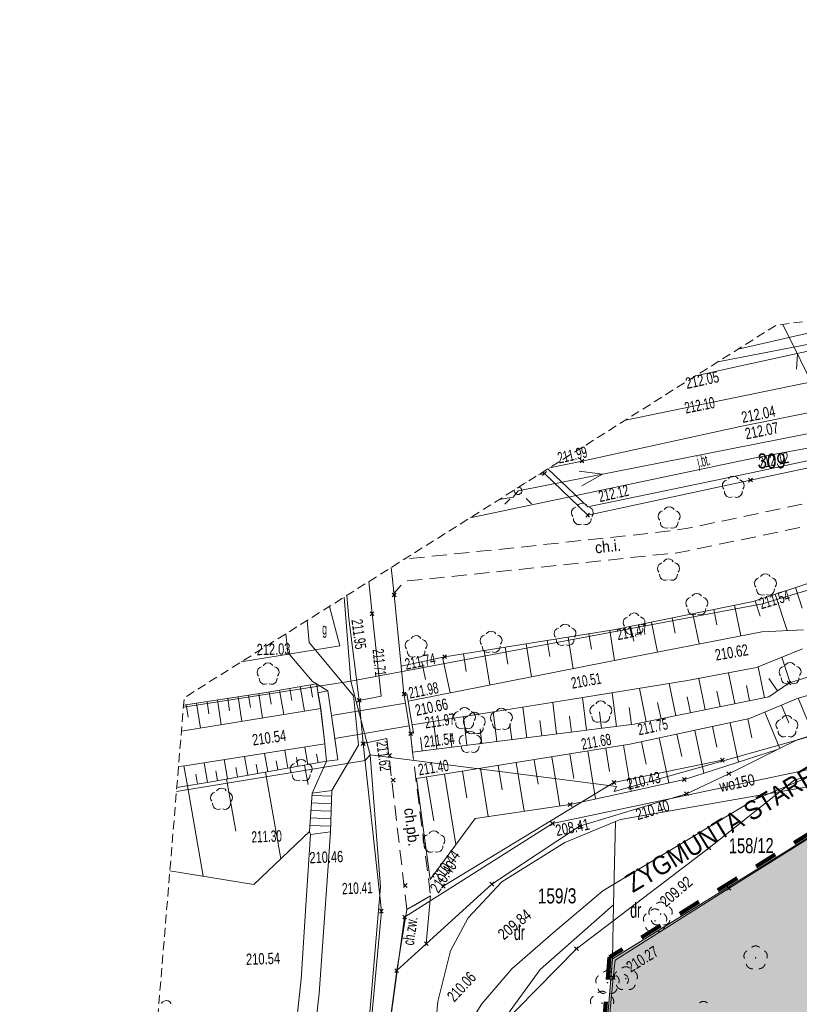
# Model space of a CAD drawing. Header units: millimetres. Extents: x 1477672 to 1731286, y -587673 to -401480.
# Tile 9 of 33: x 1477672 to 1529721, y -467240 to -401480. Entities that reach past the tile are written whole.
import ezdxf
from ezdxf.xclip import XClip

# ---------------------------------------------------------------- set-up
doc = ezdxf.new("R2010")
doc.units = ezdxf.units.MM
doc.header["$MEASUREMENT"] = 0
doc.header["$XCLIPFRAME"] = 0
for name, pattern in [('1.0_0.5', [1500, 1000, -500]), ('2', [900, 600, -300]), ('Przerywana długa', [3000, 1500, -1500])]:
    doc.linetypes.add(name, pattern=pattern)
for name, color, linetype, lineweight in [('0_Nr_pióra__80', 3, 'Continuous', 13), ('820-G Rysunki Obrazki_Nr_pióra__146', 7, 'Continuous', 13), ('820-G Rysunki Obrazki_Nr_pióra__179', 6, 'Continuous', 200), ('mapa_robocza (1)_31_000 Inne (niezydentyfikowane)_Nr_pióra__1', 1, 'Continuous', 18), ('mapa_robocza (1)_31_000 Inne (niezydentyfikowane)_Nr_pióra__141', 141, 'Continuous', 18), ('mapa_robocza (1)_31_000 Inne (niezydentyfikowane)_Nr_pióra__30', 30, 'Continuous', 18), ('mapa_robocza (1)_31_000 Inne (niezydentyfikowane)_Nr_pióra__5', 5, 'Continuous', 18), ('mapa_robocza (1)_31_000 Inne (niezydentyfikowane)_Nr_pióra__52', 52, 'Continuous', 18), ('mapa_robocza (1)_31_000 Inne (niezydentyfikowane)_Nr_pióra__7', 7, 'Continuous', 18), ('mapa_robocza (1)_31_000 Inne (niezydentyfikowane)_Nr_pióra__92', 92, 'Continuous', 18), ('mapa_robocza (1)_31_000 Inne (niezydentyfikowane)_Nr_pióra__96', 96, 'Continuous', 18), ('mapa_robocza (1)_31_chodnik-Atr17_Nr_pióra__7', 7, 'Continuous', 18), ('mapa_robocza (1)_31_chodnik_Nr_pióra__7', 7, 'Continuous', 18), ('mapa_robocza (1)_31_drzewo liściaste_Nr_pióra__94', 94, 'Continuous', 18), ('mapa_robocza (1)_31_Zakres_Nr_pióra__5', 5, 'Continuous', 18)]:
    doc.layers.add(name, color=color, linetype=linetype, lineweight=lineweight)
doc.layers.add('820-G Rysunki Obrazki', color=7, linetype='Continuous')
doc.styles.add('GENERATED_STYLE_3', font='arial.ttf')

# ---------------------------------------------------------------- blocks, each defined once
blk = doc.blocks.new('Rysunek_1_31', base_point=(1578976, -495102))
at = {"layer": 'mapa_robocza (1)_31_drzewo liściaste_Nr_pióra__94', "linetype": 'Continuous', "lineweight": 18}
for points in [[(1520142, -461667, 1), (1520042, -461667, 1)], [(1520509, -461215, 1), (1520409, -461215, 1)], [(1526856, -464138, 1), (1526756, -464139, 1)], [(1518184, -465528, 1), (1518084, -465529, 1)], [(1516966, -465795, 1), (1516866, -465796, 1)], [(1516604, -467167, 1), (1516504, -467168, 1)]]:
    blk.add_hatch(color=256, dxfattribs=at).paths.add_polyline_path(points)
at = {"layer": 'mapa_robocza (1)_31_000 Inne (niezydentyfikowane)_Nr_pióra__1', "linetype": 'Continuous', "lineweight": 18, "flags": 128}
for points in [[(1680063, -402944), (1674326, -403104), (1637828, -408815), (1610003, -413266), (1576062, -420093), (1541092, -426995), (1510945, -432940)], [(1507742, -434749), (1526673, -430759), (1552396, -426010)], [(1515212, -432608), (1516587, -431827), (1515019, -431627)], [(1509673, -433533), (1510608, -433362), (1510945, -432940)]]:
    blk.add_lwpolyline(points, dxfattribs=at)
at = {"layer": 'mapa_robocza (1)_31_000 Inne (niezydentyfikowane)_Nr_pióra__141', "linetype": 'Continuous', "lineweight": 18, "flags": 128}
for points in [[(1515086, -430829), (1515342, -431081)], [(1515088, -431083), (1515340, -430827)], [(1512583, -431917), (1512835, -431662)], [(1512605, -431687), (1512837, -431916)], [(1526334, -432104), (1526589, -432356)], [(1526335, -432358), (1526588, -432102)], [(1515467, -434446), (1515723, -434699)], [(1515469, -434700), (1515721, -434445)], [(1502548, -439771), (1502803, -440024)], [(1502549, -440025), (1502802, -439770)], [(1501065, -441030), (1501321, -441282)], [(1501067, -441284), (1501319, -441028)], [(1505922, -443902), (1506177, -444154)], [(1505923, -444156), (1506176, -443900)], [(1528902, -445659), (1529158, -445911)], [(1528904, -445913), (1529156, -445657)], [(1503196, -446388), (1503452, -446640)], [(1503198, -446642), (1503450, -446386)], [(1500209, -446815), (1500464, -447067)], [(1500210, -447069), (1500463, -446813)], [(1488470, -449007), (1497769, -447486), (1498053, -449854), (1488701, -451309), (1488275, -451366)], [(1503641, -449035), (1503897, -449288)], [(1503643, -449289), (1503895, -449034)], [(1500475, -449703), (1500731, -449956)], [(1500477, -449957), (1500729, -449702)], [(1502250, -450493), (1502505, -450746)], [(1502251, -450747), (1502504, -450492)], [(1524452, -450805), (1524708, -451057)], [(1524454, -451059), (1524706, -450803)], [(1524887, -451712), (1525143, -451965)], [(1524889, -451966), (1525141, -451711)], [(1502479, -452142), (1502735, -452394)], [(1502481, -452396), (1502733, -452140)], [(1517221, -452297), (1517476, -452549)], [(1517222, -452551), (1517475, -452295)], [(1521919, -452095), (1522175, -452348)], [(1521921, -452349), (1522173, -452094)], [(1522063, -453048), (1522318, -453300)], [(1522064, -453302), (1522317, -453046)], [(1514293, -453773), (1514548, -454025)], [(1514295, -454027), (1514547, -453771)], [(1513116, -455040), (1513372, -455293)], [(1513118, -455294), (1513370, -455039)], [(1514927, -455205), (1515183, -455457)], [(1514929, -455459), (1515181, -455203)], [(1523566, -456670), (1523821, -456922)], [(1523567, -456924), (1523820, -456669)], [(1503290, -459177), (1503546, -459430)], [(1503292, -459431), (1503544, -459176)], [(1505820, -459233), (1506076, -459485)], [(1505822, -459487), (1506074, -459231)], [(1509066, -459087), (1509321, -459339)], [(1509067, -459341), (1509320, -459085)], [(1524906, -459366), (1525161, -459619)], [(1524907, -459620), (1525160, -459365)], [(1501689, -460890), (1501944, -461142)], [(1501690, -461144), (1501943, -460888)], [(1503242, -461288), (1503498, -461540)], [(1503244, -461542), (1503496, -461286)], [(1504687, -463070), (1504942, -463323)], [(1504688, -463324), (1504941, -463069)], [(1514714, -463397), (1514969, -463650)], [(1514715, -463651), (1514968, -463396)], [(1502712, -464866), (1502967, -465118)], [(1502713, -465120), (1502966, -464864)], [(1517175, -465332), (1517430, -465585)], [(1517176, -465586), (1517429, -465331)]]:
    blk.add_lwpolyline(points, dxfattribs=at)
at = {"layer": 'mapa_robocza (1)_31_000 Inne (niezydentyfikowane)_Nr_pióra__30', "linetype": 'Continuous', "lineweight": 18, "flags": 128}
for points in [[(1528620, -421828), (1542636, -450157)], [(1529609, -423825), (1529544, -424823)]]:
    blk.add_lwpolyline(points, dxfattribs=at)
at = {"layer": 'mapa_robocza (1)_31_000 Inne (niezydentyfikowane)_Nr_pióra__5', "linetype": 'Continuous', "lineweight": 18, "flags": 128}
for points in [[(1556619, -418070), (1556331, -418127), (1524284, -424332)], [(1555587, -446842), (1537854, -449974), (1513244, -455167), (1503370, -461414), (1501710, -473504), (1501195, -477867), (1501247, -478196), (1501728, -478274), (1502128, -478301)]]:
    blk.add_lwpolyline(points, dxfattribs=at)
at = {"layer": 'mapa_robocza (1)_31_000 Inne (niezydentyfikowane)_Nr_pióra__52', "linetype": 'Continuous', "lineweight": 18, "flags": 128}
blk.add_lwpolyline([(1492463, -444371), (1499035, -443289), (1498350, -440664)], dxfattribs=at)
at = {"layer": 'mapa_robocza (1)_31_000 Inne (niezydentyfikowane)_Nr_pióra__7', "linetype": 'Continuous', "lineweight": 18, "flags": 128}
for points in [[(1493880, -580078), (1494352, -568998), (1498725, -517682), (1500988, -495618), (1502718, -480158), (1505931, -471959), (1507265, -469241), (1508524, -467204), (1510520, -464873), (1513296, -462476), (1516610, -459667), (1526665, -453599), (1537619, -448996), (1552886, -445017), (1565043, -442757), (1614239, -434972), (1634431, -430135), (1641414, -427125), (1648902, -421621), (1648663, -416593), (1649986, -405539)], [(1573438, -426288), (1557337, -431421), (1527259, -440485), (1499769, -445654), (1501077, -450567), (1517510, -452692), (1517352, -453033), (1564366, -439801), (1583705, -432569), (1593451, -428542), (1611031, -424991), (1643256, -420534), (1661706, -416987), (1669614, -414881), (1678966, -412760)], [(1518111, -428219), (1545986, -422487), (1597599, -412570)], [(1540053, -435931), (1526639, -440339), (1517309, -442233), (1506050, -444028), (1503143, -444665), (1503324, -446514), (1503514, -446503), (1503602, -446999), (1516912, -444375), (1527210, -442356), (1530010, -442239)], [(1522810, -425260), (1525108, -424758), (1535385, -422498), (1541877, -420940), (1549457, -419317), (1549897, -419234), (1552717, -418594)], [(1499330, -440046), (1499769, -445654), (1527259, -440485), (1557337, -431421), (1573438, -426288), (1560767, -424501), (1549604, -419012)], [(1529937, -443490), (1526864, -444748), (1522249, -445614), (1514436, -446890), (1503877, -448583), (1503969, -449130), (1503769, -449161), (1503896, -450391), (1518706, -448535), (1527695, -446703), (1529030, -445785), (1541018, -441876)], [(1522810, -425260), (1525108, -424758), (1535385, -422498), (1541877, -420940), (1542284, -420478), (1542598, -419952)], [(1538995, -420436), (1535059, -421330), (1525642, -423476)], [(1541877, -420940), (1535385, -422498), (1525108, -424758), (1522810, -425260)], [(1677590, -425074), (1674715, -425522), (1664576, -427371), (1644008, -431310), (1612670, -436951), (1595106, -437953), (1578245, -437820), (1564366, -439801), (1517352, -453033), (1517510, -452692), (1501077, -450567), (1501758, -459403), (1491526, -579970)], [(1512925, -431485), (1515612, -434023), (1526299, -431781), (1537296, -429437), (1538486, -426080), (1536299, -426533), (1525781, -428644), (1515214, -430955), (1513033, -431417)], [(1538486, -426080), (1537296, -429437), (1526299, -431781), (1515612, -434023), (1512925, -431485)], [(1538486, -426080), (1536299, -426533), (1525781, -428644), (1515214, -430955), (1513033, -431417)], [(1512298, -431880), (1512709, -431789), (1515595, -434573), (1526462, -432230), (1537628, -429845), (1538573, -427330)], [(1495172, -580137), (1504633, -477447), (1505593, -467041), (1506423, -463676), (1507620, -461459), (1509867, -459056), (1514061, -456442), (1517453, -455032), (1517773, -454900), (1537953, -451374), (1542759, -450706), (1617490, -440333), (1645898, -436389), (1646186, -434407), (1658841, -431744), (1664454, -430562), (1674773, -428582), (1677243, -428183)], [(1511000, -432697), (1511009, -432698), (1511069, -432722), (1511121, -432762), (1511162, -432813), (1511186, -432873), (1511195, -432938), (1511187, -433003), (1511163, -433063), (1511123, -433116), (1511072, -433156), (1511012, -433180), (1510947, -433190), (1510882, -433181), (1510822, -433157), (1510769, -433118), (1510729, -433066), (1510705, -433006), (1510695, -432941), (1510703, -432884)], [(1511490, -432388), (1511472, -432407)], [(1510067, -433829), (1510419, -433473)], [(1511835, -433818), (1511479, -433466)], [(1503717, -448862), (1503682, -448643), (1503426, -447120), (1503324, -446514), (1503143, -444665), (1502676, -439898), (1502474, -438066)], [(1500972, -439012), (1501193, -441156), (1501815, -446663), (1500336, -446941), (1500603, -449830), (1502181, -449491)], [(1499517, -439929), (1499635, -441465), (1500336, -446941), (1500603, -449830), (1501817, -461016), (1494721, -537788), (1493819, -548014), (1492583, -561146), (1492209, -564891)], [(1528120, -439852), (1528919, -442285)], [(1529463, -439411), (1529910, -440772)], [(1488604, -447388), (1499769, -445654), (1499330, -440046)], [(1526775, -440294), (1527112, -441320)], [(1522621, -441154), (1523031, -443175)], [(1524008, -440873), (1524213, -441888)], [(1525394, -440592), (1525808, -442631)], [(1496864, -441599), (1496994, -443080), (1499964, -446633), (1499997, -447033), (1500284, -449922), (1498521, -452962), (1497202, -453149), (1498150, -451004), (1498909, -450909), (1498701, -449481), (1498482, -447952), (1498243, -446313), (1497480, -445838), (1497219, -445689), (1495568, -443739), (1495449, -442489)], [(1519848, -441717), (1520255, -443720)], [(1521235, -441436), (1521439, -442442)], [(1515677, -442493), (1515841, -443523)], [(1517074, -442270), (1517394, -444280)], [(1518462, -441999), (1518664, -442995)], [(1511486, -443162), (1511838, -445376)], [(1512882, -442939), (1513056, -444020)], [(1514280, -442715), (1514616, -444828)], [(1507294, -443830), (1507483, -445013)], [(1508692, -443607), (1509062, -445923)], [(1510089, -443384), (1510269, -444517)], [(1504517, -444364), (1504775, -445540)], [(1505900, -444061), (1506422, -446443)], [(1529108, -445760), (1528553, -444056)], [(1525419, -447167), (1524997, -445098)], [(1527391, -446765), (1526971, -444704)], [(1488137, -453024), (1500739, -450949), (1501077, -450567), (1499769, -445654), (1488604, -447388)], [(1497480, -445838), (1497769, -447486), (1488470, -449007)], [(1488615, -447250), (1494133, -446407), (1497480, -445838)], [(1492383, -580009), (1492963, -574012), (1493089, -565065), (1494376, -548093), (1498684, -500726), (1501267, -476802), (1502840, -464992), (1504814, -463197), (1509193, -459213), (1515055, -455331), (1518729, -454225), (1522191, -453174), (1525015, -451839), (1528276, -450220), (1529582, -449572), (1542449, -445638), (1543338, -448822), (1529417, -452253), (1523694, -456796), (1514841, -463524), (1508233, -470261), (1505093, -477289)], [(1521474, -447971), (1521034, -445812)], [(1523446, -447569), (1523018, -445470)], [(1528269, -446309), (1527695, -445475)], [(1493888, -448120), (1493638, -446483)], [(1494330, -446374), (1494469, -447188)], [(1495298, -447890), (1495020, -446256)], [(1495711, -446139), (1495850, -446958)], [(1496680, -447664), (1496401, -446021)], [(1497091, -445904), (1497231, -446727)], [(1517515, -448684), (1517233, -446433)], [(1519502, -448372), (1519046, -446137)], [(1524432, -447368), (1524220, -446326)], [(1526405, -446966), (1526196, -445940)], [(1489741, -448798), (1489484, -447118)], [(1490177, -447012), (1490304, -447849)], [(1491124, -448572), (1490869, -446906)], [(1491561, -446800), (1491688, -447630)], [(1492505, -448346), (1492253, -446694)], [(1492945, -446589), (1493071, -447411)], [(1513520, -449185), (1513256, -447078)], [(1515517, -448934), (1515244, -446758)], [(1520488, -448172), (1520264, -447073)], [(1522460, -447770), (1522244, -446710)], [(1529652, -446804), (1530670, -449240)], [(1488792, -447224), (1488921, -448067)], [(1509525, -449685), (1509279, -447716)], [(1511523, -449435), (1511267, -447398)], [(1516516, -448810), (1516377, -447702)], [(1518513, -448559), (1518369, -447415)], [(1527416, -447738), (1528423, -450147)], [(1528535, -447270), (1529022, -448439)], [(1505531, -450186), (1505302, -448354)], [(1507529, -449936), (1507291, -448036)], [(1512521, -449310), (1512391, -448274)], [(1514519, -449059), (1514385, -447990)], [(1525107, -448437), (1525668, -451058)], [(1526292, -448184), (1526559, -449435)], [(1506529, -450060), (1506413, -449128)], [(1508527, -449811), (1508405, -448844)], [(1510525, -449560), (1510399, -448559)], [(1522737, -448944), (1523349, -451803)], [(1523923, -448690), (1524215, -450060)], [(1504533, -450311), (1504420, -449413)], [(1519184, -449702), (1519504, -451207)], [(1520368, -449449), (1521010, -452452)], [(1521553, -449196), (1521871, -450686)], [(1488275, -451366), (1488701, -451309), (1498053, -449854), (1498150, -451004), (1490587, -452348), (1488158, -452768)], [(1495366, -450272), (1495577, -451461)], [(1496713, -450063), (1496919, -451223)], [(1515602, -450321), (1516121, -453527)], [(1516799, -450128), (1517052, -451698)], [(1517995, -449934), (1518492, -453008)], [(1498150, -451004), (1497202, -453149), (1497017, -455691), (1493307, -459242), (1487698, -458316)], [(1491526, -579970), (1501758, -459403), (1501077, -450567), (1500739, -450949), (1488137, -453024)], [(1488158, -452768), (1490587, -452348), (1498150, -451004)], [(1489984, -451109), (1490210, -452413)], [(1491325, -450900), (1491552, -452176)], [(1492673, -450692), (1492894, -451938)], [(1494020, -450482), (1494236, -451700)], [(1494907, -451581), (1494800, -450978)], [(1496249, -451342), (1496144, -450754)], [(1497590, -451103), (1497488, -450531)], [(1524580, -450931), (1517348, -452423), (1505948, -459359)], [(1542015, -451810), (1540939, -450806), (1538670, -450940), (1525033, -459493), (1517429, -464285), (1517303, -465458), (1516874, -470047), (1515843, -485132), (1513673, -509188), (1512519, -522894), (1510268, -550647), (1524911, -551491)], [(1510818, -451094), (1511344, -454349)], [(1512014, -450901), (1512279, -452537)], [(1513210, -450708), (1513742, -453998)], [(1514406, -450514), (1514671, -452150)], [(1488637, -451317), (1488867, -452646)], [(1490881, -452295), (1490766, -451651)], [(1492223, -452057), (1492111, -451427)], [(1493564, -451818), (1493456, -451202)], [(1495113, -457513), (1494086, -451726)], [(1496694, -451262), (1496923, -452551)], [(1507231, -451674), (1507516, -453440)], [(1508427, -451480), (1508946, -454700)], [(1509623, -451288), (1509884, -452906)], [(1489538, -452529), (1489425, -451871)], [(1491476, -452190), (1492095, -455667)], [(1504838, -452060), (1505312, -454992)], [(1506035, -451867), (1506793, -456564)], [(1488196, -452761), (1488171, -452616)], [(1489911, -458682), (1488867, -452646)], [(1497192, -453293), (1498506, -453343)], [(1497119, -454291), (1498469, -454342)], [(1497155, -453793), (1498488, -453842)], [(1497083, -454790), (1498450, -454842)], [(1497047, -455289), (1498432, -455341)], [(1503513, -580520), (1505714, -550342), (1515256, -488406), (1517246, -464204), (1517326, -460603), (1512430, -464912), (1507708, -471409), (1504633, -477447)]]:
    blk.add_lwpolyline(points, dxfattribs=at)
for points in [[(1584953, -430641), (1581989, -431639), (1566277, -436550), (1553388, -440144), (1541467, -443483), (1529656, -446802), (1526404, -448160), (1518414, -449867), (1504167, -452169), (1505066, -458894), (1508082, -454827), (1514421, -453899), (1518222, -453068), (1522047, -452222), (1528276, -450220), (1529582, -449572), (1542449, -445638), (1554259, -442029), (1566927, -438286), (1573686, -436307), (1581221, -433693)], [(1498909, -450909), (1498150, -451004), (1498053, -449854), (1497759, -447446), (1497583, -446437), (1498243, -446313), (1498482, -447952)], [(1503514, -446503), (1503324, -446514), (1503426, -447120), (1503682, -448643), (1503769, -449161), (1503969, -449130), (1503877, -448583), (1503752, -447841), (1503602, -446999)], [(1498482, -447952), (1498701, -449481), (1503682, -448643), (1503426, -447120)], [(1517453, -455032), (1517326, -460603), (1517246, -464204), (1533319, -454251), (1537953, -451374), (1517773, -454900)], [(1497088, -455900), (1497017, -455691), (1497202, -453149), (1498521, -452962), (1498417, -455722)], [(1533319, -454251), (1517246, -464204), (1515256, -488406), (1510118, -550866), (1514539, -551031), (1517569, -551173)], [(1517453, -455032), (1514061, -456442), (1509867, -459056), (1507620, -461459), (1506423, -463676), (1505593, -467041), (1504633, -477447), (1507708, -471409), (1512430, -464912), (1517326, -460603)], [(1497659, -466507), (1496879, -473352), (1495986, -481537), (1495083, -489542), (1494153, -498328), (1493227, -505833), (1489598, -512904), (1489479, -511415), (1489366, -510916), (1492105, -505540), (1492986, -497135), (1493294, -493213), (1494502, -482506), (1495903, -470657), (1496474, -465564), (1496794, -460312), (1497088, -455900), (1498417, -455722), (1498252, -458333)], [(1504814, -463197), (1502840, -464992), (1503527, -460913), (1505102, -459994)]]:
    blk.add_lwpolyline(points, close=True, dxfattribs=at)
at = {"layer": 'mapa_robocza (1)_31_000 Inne (niezydentyfikowane)_Nr_pióra__92', "linetype": 'Continuous', "lineweight": 18, "flags": 128}
for points in [[(1488137, -453024), (1500739, -450949), (1501077, -450567), (1517510, -452692), (1517352, -453033), (1564366, -439801), (1583705, -432569), (1593451, -428542), (1611031, -424991), (1643256, -420534), (1642407, -415529)], [(1642407, -415529), (1630333, -416619), (1619255, -418683), (1618056, -418920), (1608310, -419686), (1580226, -424129), (1573438, -426288), (1557337, -431421), (1527259, -440485), (1499769, -445654), (1488604, -447388)]]:
    blk.add_lwpolyline(points, dxfattribs=at)
at = {"layer": 'mapa_robocza (1)_31_000 Inne (niezydentyfikowane)_Nr_pióra__96', "linetype": 'Continuous', "lineweight": 18, "flags": 128}
for points in [[(1642407, -415529), (1630333, -416619), (1619255, -418683), (1618056, -418920), (1608310, -419686), (1580226, -424129), (1573438, -426288), (1557337, -431421), (1527259, -440485), (1499769, -445654), (1501077, -450567), (1517510, -452692), (1517352, -453033), (1564366, -439801), (1583705, -432569), (1593451, -428542), (1611031, -424991), (1643256, -420534)], [(1517246, -464204), (1533319, -454251), (1537953, -451374), (1517773, -454900), (1517453, -455032), (1517326, -460603)], [(1533319, -454251), (1517246, -464204), (1515256, -488406), (1510118, -550866), (1514539, -551031), (1517569, -551173)], [(1517326, -460603), (1517453, -455032), (1514061, -456442), (1509867, -459056), (1507620, -461459), (1506423, -463676), (1505593, -467041), (1504633, -477447), (1507708, -471409), (1512430, -464912)]]:
    blk.add_lwpolyline(points, close=True, dxfattribs=at)
for points in [[(1677590, -425074), (1674715, -425522), (1664576, -427371), (1644008, -431310), (1612670, -436951), (1595106, -437953), (1578245, -437820), (1564366, -439801), (1517352, -453033), (1517510, -452692), (1501077, -450567), (1501758, -459403), (1491526, -579970)], [(1495172, -580137), (1504633, -477447), (1505593, -467041), (1506423, -463676), (1507620, -461459), (1509867, -459056), (1514061, -456442), (1517453, -455032), (1517773, -454900), (1537953, -451374), (1542759, -450706), (1617490, -440333), (1645898, -436389), (1646186, -434407), (1658841, -431744), (1664454, -430562), (1674773, -428582), (1677243, -428183)], [(1499330, -440046), (1499769, -445654), (1527259, -440485), (1557337, -431421)], [(1524987, -432145), (1525070, -432045), (1525182, -431980), (1525310, -431956), (1525438, -431979), (1525552, -432042), (1525635, -432142)], [(1524679, -432844), (1524610, -432735), (1524583, -432608), (1524600, -432479), (1524660, -432363), (1524756, -432276), (1524876, -432227)], [(1525748, -432222), (1525868, -432269), (1525964, -432356), (1526026, -432470), (1526045, -432599), (1526019, -432726), (1525951, -432837)], [(1525249, -433353), (1525123, -433386), (1524994, -433372), (1524877, -433316), (1524786, -433223), (1524733, -433105), (1524723, -432975)], [(1525909, -432968), (1525901, -433098), (1525848, -433216), (1525759, -433311), (1525642, -433369), (1525513, -433383), (1525387, -433352)], [(1514907, -433964), (1514990, -433863), (1515103, -433799), (1515230, -433775), (1515359, -433797), (1515472, -433860), (1515555, -433960)], [(1520709, -434200), (1520791, -434100), (1520904, -434035), (1521032, -434011), (1521160, -434034), (1521273, -434097), (1521357, -434196)], [(1514599, -434662), (1514530, -434553), (1514503, -434426), (1514520, -434297), (1514581, -434182), (1514676, -434094), (1514796, -434045)], [(1515668, -434040), (1515788, -434088), (1515885, -434174), (1515946, -434289), (1515965, -434418), (1515940, -434545), (1515871, -434655)], [(1520401, -434899), (1520331, -434789), (1520305, -434662), (1520322, -434533), (1520382, -434418), (1520478, -434330), (1520597, -434282)], [(1521469, -434277), (1521590, -434324), (1521686, -434410), (1521748, -434525), (1521767, -434654), (1521741, -434781), (1521673, -434892)], [(1515169, -435171), (1515044, -435204), (1514915, -435191), (1514797, -435134), (1514707, -435041), (1514653, -434923), (1514643, -434793)], [(1515829, -434786), (1515821, -434916), (1515769, -435035), (1515679, -435129), (1515563, -435187), (1515434, -435202), (1515307, -435170)], [(1520971, -435408), (1520845, -435440), (1520716, -435427), (1520599, -435371), (1520508, -435277), (1520454, -435160), (1520445, -435030)], [(1521631, -435023), (1521622, -435153), (1521570, -435271), (1521481, -435366), (1521364, -435423), (1521235, -435438), (1521109, -435407)], [(1520351, -438379), (1520281, -438270), (1520255, -438143), (1520272, -438014), (1520332, -437898), (1520428, -437811), (1520548, -437762)], [(1520659, -437680), (1520741, -437580), (1520854, -437515), (1520982, -437492), (1521110, -437514), (1521223, -437577), (1521307, -437677)], [(1521420, -437757), (1521540, -437804), (1521636, -437891), (1521698, -438005), (1521717, -438134), (1521691, -438262), (1521623, -438372)], [(1520921, -438888), (1520795, -438921), (1520666, -438907), (1520549, -438851), (1520458, -438758), (1520405, -438640), (1520395, -438510)], [(1521581, -438503), (1521573, -438633), (1521520, -438752), (1521431, -438846), (1521314, -438904), (1521185, -438918), (1521059, -438887)], [(1527135, -438673), (1527217, -438573), (1527330, -438508), (1527458, -438484), (1527586, -438506), (1527699, -438570), (1527783, -438669)], [(1526827, -439372), (1526757, -439262), (1526731, -439135), (1526748, -439006), (1526808, -438891), (1526904, -438803), (1527023, -438755)], [(1527895, -438750), (1528016, -438797), (1528112, -438883), (1528174, -438998), (1528193, -439127), (1528167, -439254), (1528099, -439364)], [(1522552, -439990), (1522635, -439889), (1522747, -439824), (1522875, -439801), (1523003, -439823), (1523117, -439886), (1523200, -439986)], [(1527397, -439881), (1527271, -439913), (1527142, -439900), (1527025, -439844), (1526934, -439750), (1526880, -439633), (1526871, -439503)], [(1528057, -439496), (1528048, -439626), (1527996, -439744), (1527907, -439839), (1527790, -439896), (1527661, -439911), (1527535, -439880)], [(1488604, -447388), (1499769, -445654), (1499330, -440046)], [(1522244, -440688), (1522175, -440579), (1522148, -440452), (1522165, -440323), (1522226, -440207), (1522321, -440120), (1522441, -440071)], [(1523313, -440066), (1523433, -440113), (1523530, -440200), (1523591, -440315), (1523610, -440443), (1523585, -440571), (1523516, -440681)], [(1518360, -441294), (1518442, -441193), (1518555, -441129), (1518683, -441105), (1518811, -441127), (1518924, -441191), (1519008, -441290)], [(1522814, -441197), (1522689, -441230), (1522560, -441217), (1522442, -441160), (1522352, -441067), (1522298, -440949), (1522288, -440819)], [(1523474, -440812), (1523466, -440942), (1523414, -441061), (1523324, -441155), (1523208, -441213), (1523079, -441228), (1522952, -441196)], [(1513754, -442030), (1513837, -441930), (1513949, -441865), (1514077, -441842), (1514205, -441864), (1514319, -441927), (1514402, -442027)], [(1518052, -441993), (1517982, -441883), (1517956, -441756), (1517973, -441627), (1518033, -441512), (1518129, -441424), (1518248, -441375)], [(1519120, -441370), (1519241, -441418), (1519337, -441504), (1519399, -441619), (1519418, -441748), (1519392, -441875), (1519324, -441985)], [(1508817, -442499), (1508899, -442399), (1509012, -442334), (1509140, -442310), (1509268, -442332), (1509381, -442396), (1509465, -442495)], [(1513446, -442729), (1513377, -442620), (1513350, -442493), (1513367, -442364), (1513427, -442248), (1513523, -442161), (1513643, -442112)], [(1514515, -442107), (1514635, -442154), (1514731, -442241), (1514793, -442355), (1514812, -442484), (1514786, -442612), (1514718, -442722)], [(1518622, -442501), (1518496, -442534), (1518367, -442521), (1518250, -442464), (1518159, -442371), (1518105, -442253), (1518096, -442123)], [(1519282, -442117), (1519273, -442247), (1519221, -442365), (1519132, -442459), (1519015, -442517), (1518886, -442532), (1518760, -442501)], [(1503500, -443507), (1503431, -443397), (1503404, -443270), (1503421, -443141), (1503482, -443026), (1503577, -442938), (1503697, -442890)], [(1503808, -442808), (1503891, -442708), (1504003, -442643), (1504131, -442619), (1504259, -442641), (1504373, -442705), (1504456, -442804)], [(1504569, -442885), (1504689, -442932), (1504786, -443018), (1504847, -443133), (1504866, -443262), (1504841, -443389), (1504772, -443499)], [(1508509, -443198), (1508439, -443088), (1508412, -442961), (1508430, -442832), (1508490, -442717), (1508585, -442629), (1508705, -442581)], [(1509577, -442576), (1509697, -442623), (1509794, -442709), (1509856, -442824), (1509874, -442953), (1509849, -443080), (1509781, -443190)], [(1514016, -443238), (1513890, -443271), (1513761, -443257), (1513644, -443201), (1513553, -443108), (1513500, -442990), (1513490, -442860)], [(1514676, -442853), (1514668, -442983), (1514615, -443102), (1514526, -443196), (1514409, -443254), (1514280, -443268), (1514154, -443237)], [(1504070, -444016), (1503945, -444048), (1503816, -444035), (1503698, -443979), (1503608, -443885), (1503554, -443768), (1503544, -443638)], [(1504730, -443631), (1504722, -443761), (1504670, -443879), (1504580, -443974), (1504464, -444031), (1504335, -444046), (1504208, -444015)], [(1509079, -443707), (1508953, -443739), (1508824, -443726), (1508707, -443670), (1508616, -443576), (1508562, -443459), (1508553, -443329)], [(1509739, -443322), (1509730, -443452), (1509678, -443570), (1509588, -443665), (1509472, -443722), (1509343, -443737), (1509217, -443706)], [(1493929, -444625), (1494011, -444525), (1494124, -444460), (1494252, -444436), (1494380, -444459), (1494493, -444522), (1494577, -444621)], [(1528779, -444594), (1528862, -444493), (1528974, -444428), (1529102, -444405), (1529230, -444427), (1529344, -444490), (1529427, -444590)], [(1493621, -445324), (1493551, -445214), (1493524, -445088), (1493542, -444958), (1493602, -444843), (1493698, -444756), (1493817, -444707)], [(1494689, -444702), (1494810, -444749), (1494906, -444836), (1494968, -444950), (1494986, -445079), (1494961, -445206), (1494893, -445317)], [(1528471, -445292), (1528402, -445183), (1528375, -445056), (1528392, -444927), (1528452, -444812), (1528548, -444724), (1528668, -444675)], [(1529540, -444670), (1529660, -444718), (1529756, -444804), (1529818, -444919), (1529837, -445048), (1529812, -445175), (1529743, -445285)], [(1488137, -453024), (1500739, -450949), (1501077, -450567), (1499769, -445654), (1488604, -447388)], [(1494191, -445833), (1494065, -445865), (1493936, -445852), (1493819, -445796), (1493728, -445702), (1493674, -445585), (1493665, -445455)], [(1494851, -445448), (1494842, -445578), (1494790, -445696), (1494701, -445791), (1494584, -445848), (1494455, -445863), (1494329, -445832)], [(1529041, -445801), (1528915, -445834), (1528786, -445821), (1528669, -445764), (1528578, -445671), (1528525, -445553), (1528515, -445423)], [(1529701, -445416), (1529693, -445546), (1529640, -445665), (1529551, -445759), (1529434, -445817), (1529305, -445832), (1529179, -445800)], [(1516144, -447167), (1516226, -447066), (1516339, -447002), (1516467, -446978), (1516595, -447000), (1516708, -447063), (1516792, -447163)], [(1506738, -448298), (1506669, -448189), (1506642, -448062), (1506659, -447933), (1506719, -447817), (1506815, -447730), (1506935, -447681)], [(1507046, -447599), (1507129, -447499), (1507241, -447434), (1507369, -447411), (1507497, -447433), (1507611, -447496), (1507694, -447596)], [(1507698, -447926), (1507781, -447825), (1507893, -447760), (1508021, -447737), (1508149, -447759), (1508263, -447822), (1508346, -447922)], [(1507807, -447676), (1507927, -447723), (1508023, -447810), (1508085, -447924), (1508104, -448053), (1508079, -448180), (1508010, -448291)], [(1509199, -448344), (1509129, -448234), (1509102, -448107), (1509119, -447978), (1509180, -447863), (1509275, -447775), (1509395, -447727)], [(1509507, -447645), (1509589, -447545), (1509702, -447480), (1509829, -447456), (1509958, -447479), (1510071, -447542), (1510154, -447641)], [(1510267, -447722), (1510387, -447769), (1510484, -447855), (1510545, -447970), (1510564, -448099), (1510539, -448226), (1510471, -448337)], [(1515836, -447866), (1515766, -447756), (1515740, -447629), (1515757, -447500), (1515817, -447385), (1515913, -447297), (1516032, -447248)], [(1516904, -447243), (1517025, -447291), (1517121, -447377), (1517183, -447492), (1517201, -447621), (1517176, -447748), (1517108, -447858)], [(1507308, -448807), (1507182, -448840), (1507053, -448826), (1506936, -448770), (1506845, -448677), (1506792, -448559), (1506782, -448429)], [(1507390, -448624), (1507321, -448515), (1507294, -448388), (1507311, -448259), (1507371, -448144), (1507467, -448056), (1507587, -448007)], [(1507968, -448422), (1507960, -448552), (1507907, -448670), (1507818, -448765), (1507701, -448823), (1507572, -448837), (1507446, -448806)], [(1508459, -448002), (1508579, -448050), (1508675, -448136), (1508737, -448251), (1508756, -448379), (1508730, -448507), (1508662, -448617)], [(1509768, -448853), (1509643, -448885), (1509514, -448872), (1509396, -448816), (1509306, -448722), (1509252, -448605), (1509242, -448475)], [(1510428, -448468), (1510420, -448598), (1510368, -448716), (1510278, -448811), (1510162, -448868), (1510033, -448883), (1509906, -448852)], [(1516406, -448374), (1516280, -448407), (1516151, -448394), (1516034, -448337), (1515943, -448244), (1515889, -448126), (1515880, -447996)], [(1517066, -447989), (1517057, -448119), (1517005, -448238), (1516916, -448332), (1516799, -448390), (1516670, -448405), (1516544, -448373)], [(1528262, -448844), (1528192, -448734), (1528165, -448607), (1528183, -448478), (1528243, -448363), (1528338, -448275), (1528458, -448227)], [(1528570, -448145), (1528652, -448044), (1528765, -447980), (1528893, -447956), (1529021, -447978), (1529134, -448042), (1529218, -448141)], [(1529330, -448221), (1529450, -448269), (1529547, -448355), (1529609, -448470), (1529627, -448599), (1529602, -448726), (1529534, -448836)], [(1507415, -449177), (1507498, -449077), (1507610, -449012), (1507738, -448988), (1507866, -449011), (1507980, -449074), (1508063, -449174)], [(1507960, -449133), (1507834, -449166), (1507705, -449153), (1507588, -449096), (1507497, -449003), (1507444, -448885), (1507434, -448755)], [(1508620, -448748), (1508612, -448878), (1508559, -448997), (1508470, -449091), (1508353, -449149), (1508224, -449164), (1508098, -449132)], [(1528832, -449352), (1528706, -449385), (1528577, -449372), (1528459, -449316), (1528369, -449222), (1528315, -449104), (1528306, -448974)], [(1529491, -448968), (1529483, -449098), (1529431, -449216), (1529341, -449310), (1529225, -449368), (1529096, -449383), (1528970, -449352)], [(1507107, -449876), (1507038, -449766), (1507011, -449640), (1507028, -449511), (1507089, -449395), (1507184, -449308), (1507304, -449259)], [(1508176, -449254), (1508296, -449301), (1508393, -449388), (1508454, -449502), (1508473, -449631), (1508448, -449758), (1508379, -449869)], [(1507677, -450385), (1507552, -450417), (1507422, -450404), (1507305, -450348), (1507215, -450254), (1507161, -450137), (1507151, -450007)], [(1508337, -450000), (1508329, -450130), (1508277, -450248), (1508187, -450343), (1508070, -450400), (1507942, -450415), (1507815, -450384)], [(1491526, -579970), (1501758, -459403), (1501077, -450567), (1500739, -450949), (1488137, -453024)], [(1496136, -451073), (1496219, -450972), (1496331, -450907), (1496459, -450884), (1496587, -450906), (1496701, -450969), (1496784, -451069)], [(1495828, -451771), (1495759, -451662), (1495732, -451535), (1495749, -451406), (1495809, -451290), (1495905, -451203), (1496025, -451154)], [(1496897, -451149), (1497017, -451196), (1497113, -451283), (1497175, -451398), (1497194, -451526), (1497168, -451654), (1497100, -451764)], [(1496398, -452280), (1496272, -452313), (1496143, -452300), (1496026, -452243), (1495935, -452150), (1495882, -452032), (1495872, -451902)], [(1497058, -451895), (1497050, -452025), (1496997, -452144), (1496908, -452238), (1496791, -452296), (1496662, -452311), (1496536, -452279)], [(1490509, -453682), (1490439, -453573), (1490413, -453446), (1490430, -453317), (1490490, -453201), (1490586, -453114), (1490706, -453065)], [(1490817, -452983), (1490899, -452883), (1491012, -452818), (1491140, -452794), (1491268, -452817), (1491381, -452880), (1491465, -452980)], [(1491578, -453060), (1491698, -453107), (1491794, -453194), (1491856, -453308), (1491875, -453437), (1491849, -453564), (1491781, -453675)], [(1491079, -454191), (1490953, -454224), (1490824, -454210), (1490707, -454154), (1490616, -454061), (1490563, -453943), (1490553, -453813)], [(1491739, -453806), (1491731, -453936), (1491678, -454054), (1491589, -454149), (1491472, -454207), (1491343, -454221), (1491217, -454190)], [(1505004, -455841), (1505086, -455741), (1505199, -455676), (1505327, -455652), (1505455, -455675), (1505568, -455738), (1505652, -455838)], [(1504696, -456540), (1504626, -456431), (1504600, -456304), (1504617, -456175), (1504677, -456059), (1504773, -455972), (1504892, -455923)], [(1505764, -455918), (1505885, -455965), (1505981, -456052), (1506043, -456166), (1506061, -456295), (1506036, -456422), (1505968, -456533)], [(1505266, -457049), (1505140, -457082), (1505011, -457068), (1504894, -457012), (1504803, -456919), (1504749, -456801), (1504740, -456671)], [(1505926, -456664), (1505917, -456794), (1505865, -456912), (1505776, -457007), (1505659, -457065), (1505530, -457079), (1505404, -457048)], [(1503513, -580520), (1505714, -550342), (1515256, -488406), (1517246, -464204), (1517326, -460603), (1512430, -464912), (1507708, -471409), (1504633, -477447), (1495172, -580137)], [(1518018, -465237), (1518139, -465285), (1518235, -465371), (1518297, -465486), (1518316, -465614), (1518290, -465742), (1518222, -465852)], [(1487129, -467185), (1487212, -467084), (1487324, -467020), (1487452, -466996), (1487580, -467018), (1487694, -467082), (1487777, -467181)]]:
    blk.add_lwpolyline(points, dxfattribs=at)
at = {"layer": 'mapa_robocza (1)_31_chodnik_Nr_pióra__7', "linetype": '1.0_0.5', "lineweight": 18, "flags": 128}
for points in [[(1502483, -438061), (1502645, -439798), (1503380, -438983), (1511016, -438199), (1519861, -437258), (1521460, -437109), (1522718, -436862), (1530639, -435216), (1543154, -432523), (1544821, -432134), (1545879, -431777), (1546956, -431261), (1548362, -430443), (1552016, -427672), (1553469, -426543), (1554625, -425787), (1555382, -425312), (1555990, -424989), (1557428, -424641), (1558367, -424425), (1564810, -423208), (1570004, -422188), (1571253, -422021), (1572853, -421951), (1574223, -421923), (1575263, -421867), (1576602, -421810), (1577981, -421552), (1579787, -420981), (1581854, -420449), (1583473, -420130), (1585001, -419841), (1596241, -418076), (1607470, -416231), (1610927, -415651), (1614373, -414911), (1617279, -414194), (1619196, -413643), (1620334, -413397), (1621633, -413229), (1624452, -413013), (1627689, -412534), (1629468, -412244), (1631726, -411961), (1633315, -411841), (1635335, -411770), (1637084, -411590), (1639382, -411266), (1639000, -409158), (1636813, -409631), (1635354, -409780), (1633244, -409842), (1631535, -409992), (1629136, -410256), (1627368, -410546), (1624240, -411004), (1621552, -411259), (1619913, -411449), (1618755, -411736), (1616688, -412248), (1614141, -412922), (1610456, -413714), (1607059, -414313), (1595880, -416128), (1584801, -418112), (1583164, -418562), (1581496, -418991), (1579499, -419503), (1577622, -420074), (1576453, -420290), (1575184, -420368), (1574114, -420394), (1572774, -420412), (1571155, -420511), (1569745, -420669), (1564391, -421720), (1558118, -422927), (1556980, -423183), (1555612, -423561), (1554645, -424037), (1553877, -424431), (1552562, -425349), (1551079, -426447), (1547365, -429259), (1546189, -429996), (1545242, -430431), (1544473, -430656), (1543005, -431004), (1530530, -433706), (1522420, -435413), (1521301, -435600), (1519922, -435758), (1510887, -436730), (1503367, -437504)], [(1502181, -449491), (1503527, -460913), (1505102, -459994), (1503896, -450391), (1503759, -449141)], [(1503759, -449141), (1503801, -449481)]]:
    blk.add_lwpolyline(points, dxfattribs=at)
at = {"layer": 'mapa_robocza (1)_31_drzewo liściaste_Nr_pióra__94', "linetype": 'Continuous', "lineweight": 18}
for centre, start, end in [((1520078, -461093), 121.63942, 202.87942), ((1520089, -461267), 49.60342, 131.05942), ((1520457, -460815), 49.60342, 131.05942), ((1520838, -461089), 337.78342, 59.02342), ((1519711, -461545), 121.63942, 202.87942), ((1520696, -461538), 265.46042, 347.11042), ((1520471, -461541), 337.78342, 59.02342), ((1519859, -461993), 193.55242, 275.20242), ((1520226, -461540), 193.55242, 275.20242), ((1520329, -461990), 265.46042, 347.11042), ((1526804, -463738), 49.60342, 131.05942), ((1526425, -464017), 121.63942, 202.87942), ((1527185, -464012), 337.78342, 59.02342), ((1518132, -465129), 49.60342, 131.05942), ((1526573, -464464), 193.55242, 275.20242), ((1527043, -464461), 265.46042, 347.11042), ((1516535, -465674), 121.63942, 202.87942), ((1516913, -465396), 49.60342, 131.05942), ((1517753, -465407), 121.63942, 202.87942), ((1517295, -465669), 337.78342, 59.02342), ((1518513, -465402), 337.78342, 59.02342), ((1516683, -466121), 193.55242, 275.20242), ((1517152, -466118), 265.46042, 347.11042), ((1517901, -465854), 193.55242, 275.20242), ((1518371, -465851), 265.46042, 347.11042), ((1516173, -467046), 121.63942, 202.87942), ((1516551, -466768), 49.60342, 131.05942), ((1516933, -467042), 337.78342, 59.02342), ((1523325, -467449), 49.60342, 131.05942)]:
    blk.add_arc(centre, 400, start, end, dxfattribs=at)
at = {"layer": 'mapa_robocza (1)_31_Zakres_Nr_pióra__5', "linetype": '2', "lineweight": 18, "flags": 128}
blk.add_lwpolyline([(1477672, -579334), (1488655, -446769), (1528162, -421890), (1680226, -401480)], dxfattribs=at)
at = {"layer": 'mapa_robocza (1)_31_000 Inne (niezydentyfikowane)_Nr_pióra__5', "linetype": 'Continuous', "lineweight": 18, "char_height": 750, "style": 'GENERATED_STYLE_3'}
for s, insert, attachment_point, rotation in [('\\A1;{\\W0.772;wo150}', (1524399, -452704), 4, 11.91342), ('\\A1;{\\W0.711;208.41}', (1513536, -456019), 7, 11.35842)]:
    blk.add_mtext(s, dxfattribs=dict(at, insert=insert, attachment_point=attachment_point, rotation=rotation))
at = {"layer": 'mapa_robocza (1)_31_000 Inne (niezydentyfikowane)_Nr_pióra__52', "linetype": 'Continuous', "lineweight": 18, "insert": (1497866, -442767), "char_height": 750, "attachment_point": 7, "rotation": 0.33142, "style": 'GENERATED_STYLE_3'}
blk.add_mtext('\\A1;{\\W0.567;g}', dxfattribs=at)
at = {"layer": 'mapa_robocza (1)_31_000 Inne (niezydentyfikowane)_Nr_pióra__7', "linetype": 'Continuous', "lineweight": 18, "style": 'GENERATED_STYLE_3'}
for s, insert, char_height, attachment_point, rotation in [('\\A1;{\\W0.703;212.05}', (1522222, -426158), 750, 7, 12.23342), ('\\A1;{\\W0.631;212.10}', (1522154, -427801), 750, 7, 11.24942), ('\\A1;{\\W0.711;212.04}', (1525947, -428427), 750, 7, 11.16842), ('\\A1;{\\W0.705;212.07}', (1526182, -429526), 750, 7, 11.22942), ('\\A1;{\\W0.617;211.99}', (1513691, -431139), 750, 7, 12.85642), ('\\A1;{\\W0.806;309}', (1526937, -430960), 1000, 4, 0.33142), ('\\A1;{\\W0.632;212.12}', (1527103, -431460), 750, 7, 11.55442), ('\\A1;{\\W0.5;j.bt.}', (1523044, -431608), 750, 7, 12.34542), ('\\A1;{\\W0.632;212.12}', (1516415, -433701), 750, 7, 12.61742), ('\\A1;{\\W0.64;211.54}', (1527196, -440867), 750, 7, 16.58142), ('\\A1;{\\W0.625;211.95}', (1499805, -441575), 750, 7, 277.71042), ('\\A1;{\\W0.642;211.47}', (1517620, -442925), 750, 7, 11.63142), ('\\A1;{\\W0.703;212.03}', (1493503, -443938), 750, 7, 1.50942), ('\\A1;{\\W0.695;210.62}', (1524168, -444300), 750, 7, 9.74942), ('\\A1;{\\W0.56;211.71}', (1501226, -443541), 750, 7, 275.81842), ('\\A1;{\\W0.64;211.74}', (1503472, -444897), 750, 7, 10.84142), ('\\A1;{\\W0.631;210.51}', (1514562, -446176), 750, 7, 9.96342), ('\\A1;{\\W0.625;211.98}', (1503724, -446838), 750, 7, 11.10142), ('\\A1;{\\W0.688;210.66}', (1504166, -447993), 750, 7, 11.88842), ('\\A1;{\\W0.626;211.97}', (1504778, -448825), 750, 7, 8.00542), ('\\A1;{\\W0.632;211.75}', (1519028, -449289), 750, 7, 12.06842), ('\\A1;{\\W0.711;210.54}', (1493254, -449971), 750, 7, 8.10342), ('\\A1;{\\W0.64;211.54}', (1504708, -450087), 750, 7, 6.46142), ('\\A1;{\\W0.625;211.62}', (1501472, -449716), 750, 7, 277.39642), ('\\A1;{\\W0.625;211.68}', (1515245, -450253), 750, 7, 10.09242), ('\\A1;{\\W0.639;211.40}', (1504347, -451966), 750, 7, 9.14942), ('\\A1;{\\W0.898;ZYGMUNTA STAREGO}', (1518613, -459834), 1250, 7, 31.11042), ('\\A1;{\\W0.711;210.43}', (1518297, -452921), 750, 7, 12.50342), ('\\A1;{\\W0.71;210.40}', (1518944, -454952), 750, 7, 16.59142), ('\\A1;{\\W0.631;211.30}', (1493167, -456449), 750, 7, 2.25142), ('\\A1;{\\W0.701;158/12}', (1525018, -456661), 1000, 4, 0.33142), ('\\A1;{\\W0.703;210.46}', (1497033, -457836), 750, 7, 2.25542), ('\\A1;{\\W0.719;210.44}', (1505760, -459153), 750, 7, 53.66242), ('\\A1;{\\W0.71;210.40}', (1505639, -459874), 750, 7, 56.17742), ('\\A1;{\\W0.76;209.92}', (1520822, -460788), 750, 7, 40.56242), ('\\A1;{\\W0.639;210.41}', (1499208, -459904), 750, 7, 2.24042), ('\\A1;{\\W0.738;159/3}', (1512260, -460015), 1000, 4, 0.33142), ('\\A1;{\\W0.775;209.84}', (1509997, -462991), 750, 7, 39.45542), ('\\A1;{\\W0.641;ch.zw.}', (1503990, -463336), 750, 7, 81.80342), ('\\A1;{\\W0.705;210.27}', (1518484, -465141), 750, 7, 31.90942), ('\\A1;{\\W0.711;210.54}', (1492793, -464621), 750, 7, 2.07142), ('\\A1;{\\W0.694;210.06}', (1506694, -467142), 750, 7, 47.19842)]:
    blk.add_mtext(s, dxfattribs=dict(at, insert=insert, char_height=char_height, attachment_point=attachment_point, rotation=rotation))
at = {"layer": 'mapa_robocza (1)_31_000 Inne (niezydentyfikowane)_Nr_pióra__96', "linetype": 'Continuous', "lineweight": 18, "char_height": 1000, "attachment_point": 4, "rotation": 0.33142, "style": 'GENERATED_STYLE_3'}
for insert in [(1518430, -460969), (1510668, -462454)]:
    blk.add_mtext('\\A1;{\\W0.589;dr}', dxfattribs=dict(at, insert=insert))
at = {"layer": 'mapa_robocza (1)_31_chodnik-Atr17_Nr_pióra__7', "linetype": 'Continuous', "lineweight": 18, "char_height": 750, "attachment_point": 7, "style": 'GENERATED_STYLE_3'}
for s, insert, rotation in [('\\A1;{\\W0.9;ch.i.}', (1516122, -437138), 6.07442), ('\\A1;{\\W0.9;ch.pb.}', (1503100, -454199), 277.05342)]:
    blk.add_mtext(s, dxfattribs=dict(at, insert=insert, rotation=rotation))

msp = doc.modelspace()

# ---------------------------------------------------------------- hatches: boundary and pattern name
at = {"layer": '0_Nr_pióra__80', "linetype": 'Continuous', "lineweight": 13}
h = msp.add_hatch(dxfattribs=at)
h.set_pattern_fill('TRÓJKĄCIKI', color=3, style=0, pattern_type=2)
h.set_pattern_definition([(0, (3170370.56, -885449.34), (0, 519.61524), [150, -150]), (0, (3170520.56, -885189.53), (0, 519.61524), [150, -150]), (60, (3170370.56, -885449.34), (-450, 259.80762), [150, -150]), (60, (3170670.56, -885449.34), (-450, 259.80762), [150, -150]), (120, (3170520.56, -885449.34), (450, 259.80762), [150, -150]), (120, (3170820.56, -885449.34), (450, 259.80762), [150, -150])])
h.paths.add_polyline_path([(1517246, -464204), (1515691, -483123), (1517066, -483225), (1522280, -483745), (1532376, -484846), (1533606, -484809), (1534785, -484593), (1535853, -484256), (1536620, -483812), (1538063, -482564), (1539293, -480886), (1539846, -479603), (1540010, -478512), (1541231, -468445), (1542505, -456987), (1543169, -452444), (1543175, -451853), (1543270, -450635), (1542759, -450706), (1537953, -451374), (1533319, -454251)])
h.paths.add_polyline_path([(1534976, -460671), (1540499, -461099), (1540662, -459928), (1541163, -454965), (1541032, -454676), (1535499, -454188)], flags=0)

# ---------------------------------------------------------------- linework, layer by layer
at = {"layer": '820-G Rysunki Obrazki_Nr_pióra__146', "color": 7, "linetype": 'Przerywana długa', "lineweight": 13}
msp.add_lwpolyline([(1505688, -550702), (1514539, -551031), (1517569, -551173), (1523711, -551458), (1539066, -552159), (1579590, -554515), (1593841, -554622), (1604604, -555160), (1632561, -556328), (1639286, -496608), (1639770, -492215), (1645898, -436389), (1617490, -440333), (1542759, -450706), (1537953, -451374), (1533319, -454251), (1517246, -464204), (1515256, -488406), (1505714, -550342)], close=True, dxfattribs=at)
at = {"layer": '820-G Rysunki Obrazki_Nr_pióra__179', "color": 6, "linetype": 'Przerywana długa', "lineweight": 200}
msp.add_lwpolyline([(1505474, -550894), (1514530, -551231), (1517560, -551373), (1523702, -551658), (1539055, -552359), (1579583, -554715), (1593835, -554822), (1604595, -555360), (1632739, -556536), (1639485, -496630), (1639969, -492237), (1646125, -436156), (1617463, -440135), (1542731, -450508), (1537883, -451181), (1533214, -454081), (1517055, -464087), (1515058, -488382), (1505516, -550319)], close=True, dxfattribs=at)

# ---------------------------------------------------------------- block references
at = {"layer": '820-G Rysunki Obrazki', "color": 7, "linetype": 'Continuous', "lineweight": 13}
ref = msp.add_blockref('Rysunek_1_31', (1578976, -495102), dxfattribs=at)
XClip(ref).set_block_clipping_path([(1477726.0314692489, -588724.3337801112), (1681302.6256645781, -587546.7532186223), (1680226.3292941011, -401479.8660885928), (1476649.735098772, -402657.4466500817)])

doc.saveas('drawing.dxf')
